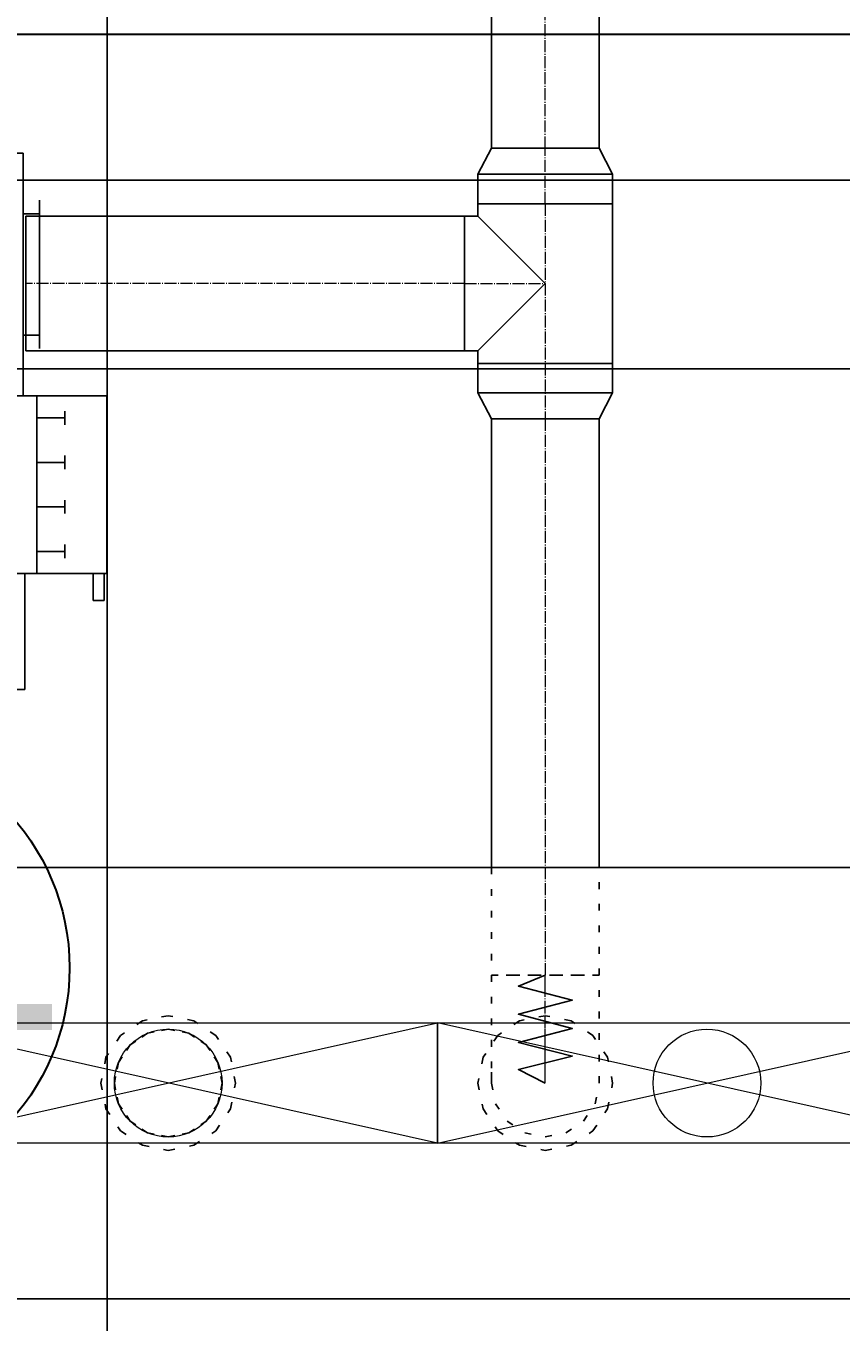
# Model space of a CAD drawing. Header units: centimetres. Extents: x -149939 to 48626, y -46000 to 152985.
# Tile 144 of 256: x -30832 to -29319, y 43561 to 45965. Entities that reach past the tile are written whole.
import ezdxf

# ---------------------------------------------------------------- set-up
doc = ezdxf.new("R2010")
doc.units = ezdxf.units.CM
doc.header["$LTSCALE"] = 50
doc.header["$PDMODE"] = 35
doc.header["$PDSIZE"] = 0.1
for name, pattern in [('CADVENT_CENTERLINE', [9.9, 7.4, -1, 0.5, -1]), ('CADVENT_HIDDEN', [0.8, 0.25, -0.55]), ('Kondygnacja  -0_5$0$HIDDEN', [9.525, 6.35, -3.175]), ('Kondygnacja  -0_5$0$HIDDEN2', [4.7625, 3.175, -1.5875])]:
    doc.linetypes.add(name, pattern=pattern)
doc.layers.get('0').update_dxf_attribs({"color": 8})
doc.layers.get('DEFPOINTS').update_dxf_attribs({"color": 8})
for name, color, linetype in [('01-103-Went PP_poziom-0_5$0$L_Nawiew', 7, 'Continuous'), ('bgde-nawiewEXP', 7, 'Continuous'), ('bgde-nawiewHIDDEN', 250, 'Continuous'), ('bgde-wywiewSOL', 5, 'Continuous'), ('Kondygnacja  -0_5$0$ARCH_KONSTR_POWYŻEJ RZUTU', 8, 'Kondygnacja  -0_5$0$HIDDEN'), ('Kondygnacja  -0_5$0$ARCH_KONSTR_POWYŻEJ RZUTU_IST', 8, 'Kondygnacja  -0_5$0$HIDDEN2')]:
    doc.layers.add(name, color=color, linetype=linetype)
for name, color, linetype, lineweight in [('bgde-nawiewCEN', 7, 'Continuous', 13), ('bgde_nawiewnik', 11, 'Continuous', 5), ('Kondygnacja  -0_5$0$ARCH_INFO_WYMIARY', 8, 'Continuous', 9), ('RFCU', 6, 'Continuous', 30)]:
    doc.layers.add(name, color=color, linetype=linetype, lineweight=lineweight)
doc.styles.add('Arial', font='ARIAL.TTF')
doc.styles.add('Kondygnacja  -0_5$0$Romans', font='Romans.shx', dxfattribs={"width": 0.7})
doc.dimstyles.new('Kondygnacja  -0_5$0$Wymiary 1-100', dxfattribs={"dimtxt": 12, "dimasz": 10, "dimexe": 5, "dimexo": 0, "dimgap": 4, "dimtad": 1, "dimrnd": 0.5, "dimzin": 12, "dimdsep": 46, "dimtxsty": 'Kondygnacja  -0_5$0$Romans', "dimblk": 'Kondygnacja  -0_5$0$_Oblique', "dimcen": 10, "dimdle": 10, "dimclrt": 55, "dimazin": 0, "dimtfac": 1, "dimtmove": 1, "dimatfit": 3, "dimfxl": 8, "dimfxlon": 1, "dimtolj": 1, "dimtzin": 0, "dimarcsym": 0})

# ---------------------------------------------------------------- blocks, each defined once
blk = doc.blocks.new('Kondygnacja  -0_5$0$_Oblique')
at = {"color": 0, "linetype": 'ByBlock', "lineweight": -2}
blk.add_line((-0.5, -0.5), (0.5, 0.5), dxfattribs=at)
blk = doc.blocks.new('*D148')
at = {"layer": 'DEFPOINTS', "color": 0}
for p in [(-59190, 47690), (5862.4, 47690), (6190, 43700)]:
    blk.add_point(p, dxfattribs=at)
at = {"layer": 'Kondygnacja  -0_5$0$ARCH_INFO_WYMIARY', "color": 0, "lineweight": -2}
for p, q in [((5854.4, 47690), (5867.4, 47690)), ((5862.4, 43690), (5862.4, 47700)), ((5870.4, 43700), (5857.4, 43700))]:
    blk.add_line(p, q, dxfattribs=at)
at = {"layer": 'Kondygnacja  -0_5$0$ARCH_INFO_WYMIARY', "color": 0, "linetype": 'ByBlock', "lineweight": -2, "xscale": 10, "yscale": 10, "zscale": 10}
for p, rotation in [((5862.4, 47690), 90), ((5862.4, 43700), 270)]:
    blk.add_blockref('Kondygnacja  -0_5$0$_Oblique', p, dxfattribs=dict(at, rotation=rotation))
at = {"layer": 'Kondygnacja  -0_5$0$ARCH_INFO_WYMIARY', "color": 55, "insert": (5852.4, 45695), "char_height": 12, "attachment_point": 5, "rotation": 90, "style": 'Kondygnacja  -0_5$0$Romans'}
blk.add_mtext('\\A1;3990', dxfattribs=at)
blk = doc.blocks.new('*D152')
at = {"layer": 'DEFPOINTS', "color": 0}
for p in [(-29490, 82605), (-29490, 13059.2), (-30690, 12765)]:
    blk.add_point(p, dxfattribs=at)
at = {"layer": 'Kondygnacja  -0_5$0$ARCH_INFO_WYMIARY', "color": 0, "lineweight": -2}
for p, q in [((-30700, 13059.2), (-29480, 13059.2)), ((-30690, 13051.2), (-30690, 13064.2)), ((-29490, 13067.2), (-29490, 13054.2))]:
    blk.add_line(p, q, dxfattribs=at)
at = {"layer": 'Kondygnacja  -0_5$0$ARCH_INFO_WYMIARY', "color": 0, "linetype": 'ByBlock', "lineweight": -2, "xscale": 10, "yscale": 10, "zscale": 10, "rotation": 180}
blk.add_blockref('Kondygnacja  -0_5$0$_Oblique', (-30690, 13059.2), dxfattribs=at)
at = {"layer": 'Kondygnacja  -0_5$0$ARCH_INFO_WYMIARY', "color": 0, "linetype": 'ByBlock', "lineweight": -2, "xscale": 10, "yscale": 10, "zscale": 10}
blk.add_blockref('Kondygnacja  -0_5$0$_Oblique', (-29490, 13059.2), dxfattribs=at)
at = {"layer": 'Kondygnacja  -0_5$0$ARCH_INFO_WYMIARY', "color": 55, "insert": (-30090, 13069.2), "char_height": 12, "attachment_point": 5, "style": 'Kondygnacja  -0_5$0$Romans'}
blk.add_mtext('\\A1;1200', dxfattribs=at)
blk = doc.blocks.new('Kondygnacja  -0_5$0$konstrukcja istniejąca -0.5')
at = {"layer": 'Kondygnacja  -0_5$0$ARCH_KONSTR_POWYŻEJ RZUTU_IST', "ltscale": 10}
for points in [[(8738, 9067.89), (9782, 9067.89)], [(9782, 9032.89), (8738, 9032.89)]]:
    blk.add_lwpolyline(points, dxfattribs=at)
blk = doc.blocks.new('*D196')
at = {"layer": 'DEFPOINTS', "color": 0}
for p in [(-30050, 80238.2), (-30300, 80097.2), (-30300, 12523.8)]:
    blk.add_point(p, dxfattribs=at)
at = {"layer": 'Kondygnacja  -0_5$0$ARCH_INFO_WYMIARY', "color": 0, "lineweight": -2}
for p, q in [((-30040, 80097.2), (-30310, 80097.2)), ((-30300, 80089.2), (-30300, 80102.2)), ((-30050, 80105.2), (-30050, 80092.2))]:
    blk.add_line(p, q, dxfattribs=at)
at = {"layer": 'Kondygnacja  -0_5$0$ARCH_INFO_WYMIARY', "color": 0, "linetype": 'ByBlock', "lineweight": -2, "xscale": 10, "yscale": 10, "zscale": 10, "rotation": 180}
blk.add_blockref('Kondygnacja  -0_5$0$_Oblique', (-30300, 80097.2), dxfattribs=at)
at = {"layer": 'Kondygnacja  -0_5$0$ARCH_INFO_WYMIARY', "color": 0, "linetype": 'ByBlock', "lineweight": -2, "xscale": 10, "yscale": 10, "zscale": 10}
blk.add_blockref('Kondygnacja  -0_5$0$_Oblique', (-30050, 80097.2), dxfattribs=at)
at = {"layer": 'Kondygnacja  -0_5$0$ARCH_INFO_WYMIARY', "color": 55, "insert": (-30175, 80107.2), "char_height": 12, "attachment_point": 5, "style": 'Kondygnacja  -0_5$0$Romans'}
blk.add_mtext('\\A1;250', dxfattribs=at)
blk = doc.blocks.new('*D212')
at = {"layer": 'DEFPOINTS', "color": 0}
for p in [(-30586.3, 81900), (-30681.1, 12489.5), (9064, 12489.5)]:
    blk.add_point(p, dxfattribs=at)
at = {"layer": 'Kondygnacja  -0_5$0$ARCH_INFO_WYMIARY', "color": 0, "lineweight": -2}
for p, q in [((-30673.1, 81900), (-30686.1, 81900)), ((-30681.1, 81910), (-30681.1, 12479.5)), ((-30673.1, 12489.5), (-30686.1, 12489.5))]:
    blk.add_line(p, q, dxfattribs=at)
at = {"layer": 'Kondygnacja  -0_5$0$ARCH_INFO_WYMIARY', "color": 0, "linetype": 'ByBlock', "lineweight": -2, "xscale": 10, "yscale": 10, "zscale": 10}
for p, rotation in [((-30681.1, 81900), 90), ((-30681.1, 12489.5), 270)]:
    blk.add_blockref('Kondygnacja  -0_5$0$_Oblique', p, dxfattribs=dict(at, rotation=rotation))
at = {"layer": 'Kondygnacja  -0_5$0$ARCH_INFO_WYMIARY', "color": 55, "insert": (-30691.1, 47194.8), "char_height": 12, "attachment_point": 5, "rotation": 90, "style": 'Kondygnacja  -0_5$0$Romans'}
blk.add_mtext('\\A1;69410.5', dxfattribs=at)
blk = doc.blocks.new('A$C5B3E7367')
at = {"layer": '01-103-Went PP_poziom-0_5$0$L_Nawiew'}
h = blk.add_hatch(color=256, dxfattribs=at)
h.paths.add_polyline_path([(215, 704), (215, 674), (331.7, 674), (331.7, 612.1), (445.9, 689), (331.7, 765.9), (331.7, 704)])
h.paths.add_polyline_path([(48.3, 704), (48.3, 674), (215, 674), (215, 704)])
for p, q in [((215, 1525), (165, 1525)), ((165, 1525), (165, 1505)), ((215, 1400), (215, 1530)), ((545, 1530), (215, 1530)), ((215, 1530), (215, 1515)), ((545, 1400), (545, 1530)), ((165, 1505), (215, 1505)), ((243.8, 1452), (268.8, 1452)), ((256.2, 1452), (256.2, 1400)), ((326.2, 1452), (351.2, 1452)), ((338.8, 1452), (338.8, 1400)), ((408.8, 1452), (433.8, 1452)), ((421.2, 1452), (421.2, 1400)), ((491.2, 1452), (516.2, 1452)), ((503.8, 1452), (503.8, 1400)), ((545, 1400), (215, 1400)), ((215, 1400), (215, 1378)), ((545, 0), (545, 1400)), ((0, 1378), (215, 1378)), ((0, 0), (0, 1378)), ((215, 1378), (215, 0)), ((445.9, 689), (331.7, 765.9)), ((331.7, 704), (331.7, 765.9)), ((48.3, 704), (331.7, 704)), ((48.3, 704), (48.3, 674)), ((48.3, 674), (331.7, 674)), ((445.9, 689), (331.7, 612.1)), ((331.7, 612.1), (331.7, 674)), ((215, 0), (0, 0)), ((215, 0), (545, 0))]:
    blk.add_line(p, q, dxfattribs=at)
blk = doc.blocks.new('A$C53CA46B8')
at = {"layer": 'bgde-wywiewSOL'}
for p, q in [((112.9, 511.1), (-162.1, 511.1)), ((-137.1, 481.1), (-137.1, 511.1)), ((87.9, 481.1), (87.9, 511.1)), ((200.4, 481.1), (-249.6, 481.1)), ((-249.6, 481.1), (-249.6, -878.9)), ((200.4, 481.1), (200.4, -878.9)), ((200.4, -878.9), (-249.6, -878.9)), ((-137.1, -878.9), (-137.1, -908.9)), ((87.9, -878.9), (87.9, -908.9)), ((112.9, -908.9), (-162.1, -908.9))]:
    blk.add_line(p, q, dxfattribs=at)
at = {"layer": '01-103-Went PP_poziom-0_5$0$L_Nawiew'}
blk.add_blockref('A$C5B3E7367', (-794.6, -893.9), dxfattribs=at)
blk = doc.blocks.new('A$C066D7839')
at = {"layer": 'bgde_nawiewnik', "color": 7}
for p, q in [((-50, -11.15), (-50, 11.15)), ((-50, 11.15), (50, 11.15)), ((-50, -11.15), (50, 11.15)), ((50, -11.15), (-50, 11.15)), ((50, 11.15), (50, -11.15)), ((50, -11.15), (-50, -11.15))]:
    blk.add_line(p, q, dxfattribs=at)
blk.add_circle((0, 0), 10, dxfattribs=at)

msp = doc.modelspace()

# ---------------------------------------------------------------- linework, layer by layer
at = {"layer": 'bgde-nawiewCEN', "linetype": 'CADVENT_CENTERLINE', "ltscale": 0.06}
for p, q in [((-29867.838, 45738.069), (-29867.838, 49803.868)), ((-29867.838, 45635.069), (-29867.838, 45738.069)), ((-29867.838, 45635.069), (-29867.838, 45487.069)), ((-30017.838, 45487.069), (-30831.979, 45487.069)), ((-30017.838, 45487.069), (-29867.838, 45487.069)), ((-29867.838, 45487.069), (-29867.838, 45339.069)), ((-29867.838, 45339.069), (-29867.838, 45236.069)), ((-29867.838, 45236.069), (-29867.838, 44203.959)), ((-29867.838, 44185.263), (-29867.838, 44203.959)), ((-29867.838, 44134.152), (-29867.838, 44185.263)), ((-29867.838, 44106.359), (-29867.838, 44134.152)), ((-29867.838, 44082.833), (-29867.838, 44106.359)), ((-29867.838, 44063.218), (-29867.838, 44082.833)), ((-29867.838, 44047.159), (-29867.838, 44063.218)), ((-29867.838, 44034.3), (-29867.838, 44047.159)), ((-29867.838, 44024.285), (-29867.838, 44034.3)), ((-29867.838, 44016.759), (-29867.838, 44024.285)), ((-29867.838, 44011.366), (-29867.838, 44016.759)), ((-29867.838, 44007.752), (-29867.838, 44011.366)), ((-29867.838, 44005.559), (-29867.838, 44007.752)), ((-29867.838, 44004.433), (-29867.838, 44005.559)), ((-29867.838, 44003.959), (-29867.838, 44004.433))]:
    msp.add_line(p, q, dxfattribs=at)
at = {"layer": 'bgde-nawiewEXP', "linetype": 'Continuous'}
for points in [[(-29967.838, 49603.941), (-29967.838, 45738.07), (-29767.838, 45738.07), (-29767.838, 49603.941)], [(-30831.979, 45362.069), (-30831.979, 45612.069), (-30017.838, 45612.069), (-30017.838, 45362.069)], [(-29992.838, 45362.069), (-29867.838, 45487.069), (-29992.838, 45612.069)], [(-30831.979, 45362.069), (-30017.838, 45362.069)], [(-30017.838, 45362.069), (-30831.979, 45362.069)], [(-30017.838, 45362.069), (-30017.838, 45371.585)], [(-29967.838, 44403.774), (-29967.838, 45236.069), (-29767.838, 45236.069), (-29767.838, 44403.774)], [(-40588.801, 44403.774), (-19380.813, 44403.774), (-19380.813, 43603.774), (-40588.801, 43603.774)]]:
    msp.add_lwpolyline(points, dxfattribs=at)
for points in [[(-29992.838, 45689.912), (-29742.838, 45689.912), (-29767.838, 45738.069), (-29967.838, 45738.069)], [(-30017.838, 45362.069), (-29992.838, 45362.069), (-29992.838, 45339.069), (-29742.838, 45339.069), (-29742.838, 45635.07), (-29992.838, 45635.07), (-29992.838, 45689.912), (-29742.838, 45689.912), (-29742.838, 45635.069), (-29992.838, 45635.069), (-29992.838, 45612.069), (-30017.838, 45612.069), (-30017.838, 45371.585)], [(-29992.838, 45284.227), (-29742.838, 45284.227), (-29742.838, 45339.069), (-29992.838, 45339.069)], [(-29992.838, 45284.226), (-29967.838, 45236.069), (-29767.838, 45236.069), (-29742.838, 45284.226), (-29983.323, 45284.226)]]:
    msp.add_lwpolyline(points, close=True, dxfattribs=at)
at = {"layer": 'bgde-nawiewHIDDEN', "linetype": 'CADVENT_HIDDEN'}
msp.add_lwpolyline([(-29967.838, 44403.774), (-29967.838, 44203.959), (-29767.838, 44203.959), (-29767.838, 44403.774)], dxfattribs=at)
for points in [[(-29967.838, 44016.759), (-29967.838, 44003.959), (-29960.226, 43965.691), (-29938.549, 43933.248), (-29906.106, 43911.571), (-29867.838, 43903.959), (-29829.57, 43911.571), (-29797.127, 43933.248), (-29775.45, 43965.691), (-29767.838, 44003.959), (-29767.838, 44203.959), (-29967.838, 44203.959), (-29967.838, 44024.285)], [(-30692.838, 44003.959), (-30683.323, 43956.123), (-30656.226, 43915.571), (-30615.674, 43888.474), (-30567.838, 43878.959), (-30520.003, 43888.474), (-30479.45, 43915.571), (-30452.353, 43956.123), (-30442.838, 44003.959), (-30452.353, 44051.794), (-30479.45, 44092.347), (-30520.003, 44119.444), (-30567.838, 44128.959), (-30615.674, 44119.444), (-30656.226, 44092.347), (-30683.323, 44051.794)], [(-30692.838, 44003.959), (-30683.323, 43956.123), (-30656.226, 43915.571), (-30615.674, 43888.474), (-30567.838, 43878.959), (-30520.003, 43888.474), (-30479.45, 43915.571), (-30452.353, 43956.123), (-30442.838, 44003.959), (-30452.353, 44051.794), (-30479.45, 44092.347), (-30520.003, 44119.444), (-30567.838, 44128.959), (-30615.674, 44119.444), (-30656.226, 44092.347), (-30683.323, 44051.794)], [(-29992.838, 44003.959), (-29983.323, 43956.123), (-29956.226, 43915.571), (-29915.674, 43888.474), (-29867.838, 43878.959), (-29820.003, 43888.474), (-29779.45, 43915.571), (-29752.353, 43956.123), (-29742.838, 44003.959), (-29752.353, 44051.794), (-29779.45, 44092.347), (-29820.003, 44119.444), (-29867.838, 44128.959), (-29915.674, 44119.444), (-29956.226, 44092.347), (-29983.323, 44051.794)], [(-29992.838, 44003.959), (-29983.323, 43956.123), (-29956.226, 43915.571), (-29915.674, 43888.474), (-29867.838, 43878.959), (-29820.003, 43888.474), (-29779.45, 43915.571), (-29752.353, 43956.123), (-29742.838, 44003.959), (-29752.353, 44051.794), (-29779.45, 44092.347), (-29820.003, 44119.444), (-29867.838, 44128.959), (-29915.674, 44119.444), (-29956.226, 44092.347), (-29983.323, 44051.794)], [(-30667.838, 44003.959), (-30660.226, 43965.691), (-30638.549, 43933.248), (-30606.106, 43911.571), (-30567.838, 43903.959), (-30529.57, 43911.571), (-30497.127, 43933.248), (-30475.45, 43965.691), (-30467.838, 44003.959), (-30475.45, 44042.227), (-30497.127, 44074.67), (-30529.57, 44096.347), (-30567.838, 44103.959), (-30606.106, 44096.347), (-30638.549, 44074.67), (-30660.226, 44042.227)], [(-30667.838, 44003.959), (-30660.226, 44042.227), (-30638.549, 44074.67), (-30606.106, 44096.347), (-30567.838, 44103.959), (-30529.57, 44096.347), (-30497.127, 44074.67), (-30475.45, 44042.227), (-30467.838, 44003.959), (-30475.45, 43965.691), (-30497.127, 43933.248), (-30529.57, 43911.571), (-30567.838, 43903.959), (-30606.106, 43911.571), (-30638.549, 43933.248), (-30660.226, 43965.691)]]:
    msp.add_lwpolyline(points, close=True, dxfattribs=at)
at = {"layer": 'bgde-nawiewHIDDEN'}
for points in [[(-29867.838, 44203.959), (-29917.838, 44183.863), (-29817.838, 44157.767), (-29917.838, 44131.735), (-29817.838, 44105.474), (-29917.838, 44079.402), (-29817.838, 44053.982), (-29917.838, 44028.959), (-29867.838, 44003.959)], [(-30567.838, 44003.959), (-30567.838, 44003.959)]]:
    msp.add_lwpolyline(points, dxfattribs=at)
at = {"layer": 'RFCU'}
msp.add_line((-31710, 45950), (-25600, 45950), dxfattribs=at)
msp.add_circle((-31172.831, 44217.612), 421.787, dxfattribs=at)

# ---------------------------------------------------------------- block references
at = {"layer": '01-103-Went PP_poziom-0_5$0$L_Nawiew', "xscale": -1, "rotation": 270}
msp.add_blockref('A$C53CA46B8', (-31317.949, 45528.749, 2865), dxfattribs=at)
at = {"layer": '01-103-Went PP_poziom-0_5$0$L_Nawiew', "xscale": 10, "yscale": 10, "zscale": 10}
for p in [(-30567.836, 44003.959, 742.119), (-29567.836, 44003.959, 742.119)]:
    msp.add_blockref('A$C066D7839', p, dxfattribs=at)
at = {"layer": 'Kondygnacja  -0_5$0$ARCH_KONSTR_POWYŻEJ RZUTU', "xscale": 10, "yscale": 10, "zscale": 10}
msp.add_blockref('Kondygnacja  -0_5$0$konstrukcja istniejąca -0.5', (-121140, -45000), dxfattribs=at)

# ---------------------------------------------------------------- texts
at = {"layer": 'RFCU', "insert": (-31509.959, 44473.708), "char_height": 480, "width": 727.77721, "attachment_point": 1, "style": 'Arial'}
msp.add_mtext('34', dxfattribs=at)

# ---------------------------------------------------------------- dimensions: what is measured, and where the dimension line sits
at = {"layer": 'Kondygnacja  -0_5$0$ARCH_INFO_WYMIARY'}
for base, p1, p2, picture, middle in [((-29490, 13059.178), (-30690, 12765), (-29490, 82605), '*D152', (-30090, 13069.178)), ((-30300, 80097.163), (-30050, 80238.222), (-30300, 12523.822), '*D196', (-30175, 80107.163))]:
    dim = msp.add_linear_dim(base=base, p1=p1, p2=p2, dimstyle='Kondygnacja  -0_5$0$Wymiary 1-100', dxfattribs=at)
    dim.commit()
    dim.dimension.update_dxf_attribs({"geometry": picture, "text_midpoint": middle})
for base, p1, p2, picture, middle in [((-30681.114, 12489.5), (-30586.301, 81900), (9064, 12489.5), '*D212', (-30691.114, 47194.75)), ((5862.405, 47690), (6190, 43700), (-59190, 47690), '*D148', (5852.405, 45695))]:
    dim = msp.add_linear_dim(base=base, p1=p1, p2=p2, angle=90, dimstyle='Kondygnacja  -0_5$0$Wymiary 1-100', dxfattribs=at)
    dim.commit()
    dim.dimension.update_dxf_attribs({"geometry": picture, "text_midpoint": middle})

doc.saveas('drawing.dxf')
